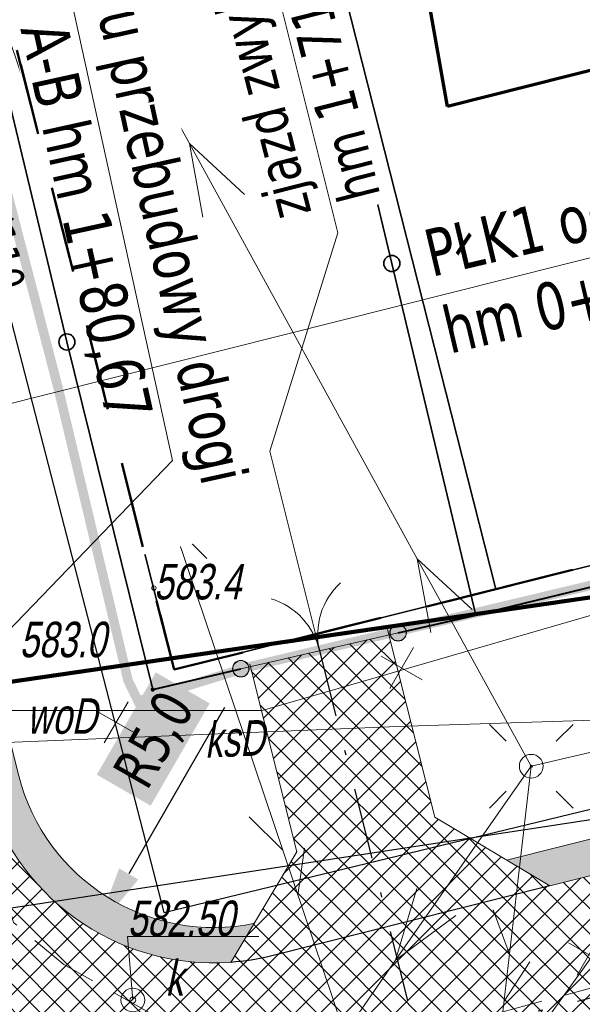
# Model space of a CAD drawing. Header units: metres. Extents: x 7403618 to 7449367, y 5479833 to 5516047.
# Tile 14 of 72: x 7448977 to 7448989, y 5479891 to 5479912. Entities that reach past the tile are written whole.
import ezdxf

# ---------------------------------------------------------------- set-up
doc = ezdxf.new("R2010")
doc.units = ezdxf.units.M
doc.header["$MEASUREMENT"] = 0
for name, pattern in [('0.5_0.5', [1, 0.5, -0.5]), ('1_OTOO', [0]), ('3_SUEP_A', [0]), ('3_SUKP', [0]), ('3_SUWP', [0]), ('414-500', [1, 0.5, -0.5]), ('DASHDOT', [1, 0.5, -0.25, 0, -0.25]), ('DGN Style 3', [31.922568, 22.801834, -9.120734]), ('GUK', [2, 1.5, -0.5]), ('KTJZ01-500', [2, 1.5, -0.5])]:
    doc.linetypes.add(name, pattern=pattern)
doc.layers.get('0').update_dxf_attribs({"linetype": 'CONTINUOUS', "lineweight": 9})
doc.layers.get('Defpoints').update_dxf_attribs({"linetype": 'CONTINUOUS'})
for name, color, linetype, lineweight in [('0_kraw_najazd', 212, 'CONTINUOUS', 30), ('_MPZP_linie rozgraniczajace', 7, 'CONTINUOUS', 0), ('_MPZP_NLZ', 212, 'LINIAZAB', 15), ('_ZAKRES', 7, 'CONTINUOUS', 15), ('demontaż', 1, 'CONTINUOUS', 9), ('E_Dzialki', 114, 'CONTINUOUS', 35), ('E_Kontury', 3, 'GUK', 18), ('kilometraż', 251, 'CONTINUOUS', 9), ('KTJZ01', 7, 'CONTINUOUS', 15), ('KTOK02', 7, 'CONTINUOUS', 15), ('KTOK05_01', 7, 'CONTINUOUS', 15), ('mdcp', 253, 'CONTINUOUS', 5), ('OSIE', 30, 'DASHDOT', 30), ('OTO_L_0', 7, '1_OTOO', 35), ('OTR_T_1', 7, 'CONTINUOUS', 18), ('RTPW01', 7, 'CONTINUOUS', 15), ('SUE_T_3', 7, 'CONTINUOUS', 18), ('SUEP_L_0', 1, '3_SUEP_A', 18), ('SUKP_E_T_0', 34, 'CONTINUOUS', 0), ('SUKP_L_0', 34, '3_SUKP', 18), ('SUKR_T_0', 34, 'CONTINUOUS', 18), ('SUP_E_T_1', 7, 'CONTINUOUS', 0), ('SUP_T_2', 7, 'CONTINUOUS', 18), ('SUP_T_4', 7, 'CONTINUOUS', 18), ('sutp', 7, 'CONTINUOUS', 0), ('SUWP_E_T_0', 5, 'CONTINUOUS', 0), ('SUWP_L_0', 5, '3_SUWP', 18), ('wodociag_proj', 150, 'CONTINUOUS', 25), ('Wymiary', 5, 'CONTINUOUS', 13)]:
    doc.layers.add(name, color=color, linetype=linetype, lineweight=lineweight)
doc.layers.add('Zakres', color=7, linetype='414-500', true_color=0x3a9db6)
doc.styles.get("Standard").update_dxf_attribs({"font": 'verdana.ttf', "width": 0.75})
doc.styles.add('Style-WORKING_1250 I 0.20944', font='WORKING_1250.shx', dxfattribs={"oblique": 12})
doc.linetypes.add('LINIAZAB', pattern='A,0,-0.248511,[1,linia rozgraniczajaca.shx,S=0.1,R=305.396677,X=0,Y=-0.000911],-0.350123', length=0.598634)
doc.dimstyles.new('RZUT', dxfattribs={"dimscale": 0.35, "dimtxt": 2.5, "dimasz": 2.5, "dimexe": 1.25, "dimexo": 0.625, "dimgap": 1, "dimtad": 1, "dimzin": 1, "dimtxsty": 'Standard', "dimblk": 'OBLIQUE', "dimcen": 2.5, "dimadec": 0, "dimazin": 0, "dimtfac": 1, "dimtmove": 0, "dimatfit": 3, "dimfxl": 1, "dimtfill": 2, "dimtfillclr": 256, "dimarcsym": 0})
pattern_1 = [(45, (0, 0), (-0.265165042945, 0.265165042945), []), (135, (0, 0), (-0.265165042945, -0.265165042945), [])]

# ---------------------------------------------------------------- blocks, each defined once
blk = doc.blocks.new('1_OTRN_1')
at = {"layer": 'OTR_T_1', "color": 252, "linetype": 'Continuous', "lineweight": 13, "true_color": 0x939598}
blk.add_circle((0, 0), 0.45, dxfattribs=at)
blk = doc.blocks.new('4_SUEO_W_1')
at = {"layer": 'SUE_T_3', "color": 252, "linetype": 'Continuous', "lineweight": 13, "true_color": 0x939598}
for p, q in [((-5.3, 5.3), (-8.84, 8.84)), ((5.3, 5.3), (8.84, 8.84)), ((-5.3, -5.3), (-8.84, -8.84)), ((5.3, -5.3), (8.84, -8.84))]:
    blk.add_line(p, q, dxfattribs=at)
blk.add_circle((0, 0), 0.25, dxfattribs=at)
blk = doc.blocks.new('4_SUPP_1')
at = {"layer": 'SUE_T_3', "color": 7, "linetype": 'Continuous', "lineweight": 13}
blk.add_circle((0, 0), 2.5, dxfattribs=at)
blk = doc.blocks.new('4_SUPS_1')
at = {"layer": 'SUKR_T_0', "linetype": 'Continuous', "lineweight": 13}
blk.add_circle((0, 0), 0.625, dxfattribs=at)
blk = doc.blocks.new('4_SUPP_2')
at = {"layer": 'SUP_T_2', "color": 252, "linetype": 'Continuous', "lineweight": 13, "true_color": 0x939598}
blk.add_circle((0, 0), 2.5, dxfattribs=at)
blk = doc.blocks.new('4_SUPW_1')
at = {"layer": 'SUP_T_4', "color": 252, "linetype": 'Continuous', "lineweight": 13, "true_color": 0x939598}
blk.add_circle((0, 0), 2.5, dxfattribs=at)
blk = doc.blocks.new('RTPW01')
at = {"linetype": 'ByBlock', "lineweight": -2}
h = blk.add_hatch(color=0, dxfattribs=at)
edge = h.paths.add_edge_path()
edge.add_arc((0, 0), 0.045, 0, 360)
blk = doc.blocks.new('mpzp_Borek')
at = {"layer": '_MPZP_linie rozgraniczajace', "color": 212, "linetype": 'Continuous', "lineweight": 30, "flags": 128}
blk.add_lwpolyline([(-6.394, 36.367), (-0.716, 24.663), (-6.174, 16.685), (-20.265, 10.241), (-45.516, -7.138), (-70.879, -22.877), (-106.314, -36.028), (-142.728, -46.16), (-164.888, -49.54), (-163.308, -59.899), (-140.572, -56.431), (-104.678, -45.981), (-65.699, -30.251), (-46.916, -20.179), (-18.398, -0.602), (-4.775, 7.356), (3.566, 8.093)], dxfattribs=at)
at = {"layer": '_MPZP_NLZ', "linetype": 'LINIAZAB', "lineweight": 90, "ltscale": 2, "flags": 128}
blk.add_lwpolyline([(-166.662, -44.973), (-140.407, -41.153), (-104.023, -30.95), (-55.917, -10.016), (-18.284, 15.951)], dxfattribs=at)
blk = doc.blocks.new('MDCP_borek')
at = {"layer": 'KTOK02', "linetype": 'Continuous', "lineweight": 13, "true_color": 0x939598}
h = blk.add_hatch(color=252, dxfattribs=at)
edge = h.paths.add_edge_path()
edge.add_arc((54.033, -84.793), 0.17, 0, 360)
h = blk.add_hatch(color=252, dxfattribs=at)
edge = h.paths.add_edge_path()
edge.add_arc((54.033, -84.793), 0.17, 0, 360)
h = blk.add_hatch(color=252, dxfattribs=at)
edge = h.paths.add_edge_path()
edge.add_arc((50.713, -85.553), 0.17, 0, 360)
h = blk.add_hatch(color=252, dxfattribs=at)
edge = h.paths.add_edge_path()
edge.add_arc((50.713, -85.553), 0.17, 0, 360)
at = {"layer": '_ZAKRES', "color": 252, "linetype": 'DGN Style 3', "lineweight": 70, "true_color": 0x939598, "flags": 128}
blk.add_lwpolyline([(73.433, -136.563), (71.483, -103.943), (131.243, -89.103), (161.713, -71.523), (203.903, -46.523), (221.873, -47.303), (229.483, -43.393), (228.313, -34.413), (223.823, -15.463), (217.183, -7.073), (198.823, -14.293), (190.623, -18.393), (160.933, -34.803), (120.693, -52.183), (88.473, -65.273), (55.073, -73.673), (49.413, -41.443), (42.773, -30.703), (8.393, -44.373), (34.173, -136.563), (52.733, -138.713), (73.433, -136.563)], close=True, dxfattribs=at)
blk.add_lwpolyline([(73.433, -136.563), (71.483, -103.943), (131.243, -89.103), (161.713, -71.523), (203.903, -46.523), (221.873, -47.303), (229.483, -43.393), (228.313, -34.413), (223.823, -15.463), (217.183, -7.073), (198.823, -14.293), (190.623, -18.393), (160.933, -34.803), (120.693, -52.183), (88.473, -65.273), (55.073, -73.673), (49.413, -41.443), (42.773, -30.703), (8.393, -44.373), (34.173, -136.563), (52.733, -138.713), (73.433, -136.563)], close=True, dxfattribs=at)
at = {"layer": 'E_Dzialki', "lineweight": 35}
for p, q in [((46.793, -47.163), (56.093, -83.873)), ((46.793, -47.163), (56.093, -83.873)), ((40.173, -49.533), (49.303, -85.573)), ((40.173, -49.533), (49.303, -85.573)), ((56.093, -83.873), (75.173, -79.093)), ((56.093, -83.873), (75.173, -79.093)), ((49.303, -85.573), (56.093, -83.873)), ((49.303, -85.573), (56.093, -83.873))]:
    blk.add_line(p, q, dxfattribs=at)
at = {"layer": 'E_Kontury', "lineweight": 13}
for p, q in [((46.793, -47.163), (56.093, -83.873)), ((46.793, -47.163), (56.093, -83.873)), ((56.093, -83.873), (75.173, -79.093)), ((56.093, -83.873), (75.173, -79.093))]:
    blk.add_line(p, q, dxfattribs=at)
at = {"layer": 'KTJZ01', "color": 252, "linetype": 'KTJZ01-500', "lineweight": 13, "true_color": 0x939598, "flags": 128}
blk.add_lwpolyline([(39.623, -60.193), (40.363, -66.123), (41.663, -74.253), (43.943, -83.953), (45.913, -90.913), (46.973, -91.803), (50.363, -93.703), (54.423, -93.293), (62.453, -91.123), (68.393, -89.683), (75.073, -87.963), (85.853, -85.123), (92.523, -83.303), (95.383, -82.473), (101.573, -80.493), (108.093, -78.253), (116.373, -75.223), (124.513, -71.633), (131.743, -68.643), (141.593, -64.193), (144.023, -62.903), (147.183, -61.283), (151.263, -59.063), (156.793, -55.923), (162.093, -52.783), (168.243, -48.773), (176.893, -42.833), (185.543, -36.803), (192.933, -31.893), (197.453, -29.223), (201.193, -26.983)], dxfattribs=at)
blk.add_lwpolyline([(39.623, -60.193), (40.363, -66.123), (41.663, -74.253), (43.943, -83.953), (45.913, -90.913), (46.973, -91.803), (50.363, -93.703), (54.423, -93.293), (62.453, -91.123), (68.393, -89.683), (75.073, -87.963), (85.853, -85.123), (92.523, -83.303), (95.383, -82.473), (101.573, -80.493), (108.093, -78.253), (116.373, -75.223), (124.513, -71.633), (131.743, -68.643), (141.593, -64.193), (144.023, -62.903), (147.183, -61.283), (151.263, -59.063), (156.793, -55.923), (162.093, -52.783), (168.243, -48.773), (176.893, -42.833), (185.543, -36.803), (192.933, -31.893), (197.453, -29.223), (201.193, -26.983)], dxfattribs=at)
at = {"layer": 'KTOK02', "color": 252, "linetype": 'Continuous', "lineweight": 13, "true_color": 0x939598}
blk.add_line((50.713, -85.553), (54.033, -84.793), dxfattribs=at)
blk.add_line((50.713, -85.553), (54.033, -84.793), dxfattribs=at)
for centre, radius in [((54.033, -84.793), 0.175), ((54.033, -84.793), 0.175), ((54.033, -84.793), 0.17), ((54.033, -84.793), 0.17), ((50.713, -85.553), 0.175), ((50.713, -85.553), 0.175), ((50.713, -85.553), 0.17), ((50.713, -85.553), 0.17)]:
    blk.add_circle(centre, radius, dxfattribs=at)
blk.add_arc((53.835, -84.838), 1.5, 132.8937, 192.8937, dxfattribs=at)
blk.add_arc((53.835, -84.838), 1.5, 132.8937, 192.8937, dxfattribs=at)
at = {"layer": 'KTOK02', "color": 252, "linetype": 'Continuous', "lineweight": 13, "true_color": 0x939598, "extrusion": (0, 0, -1)}
blk.add_arc((-50.911, -85.508), 1.5, 107.1063, 167.1063, dxfattribs=at)
blk.add_arc((-50.911, -85.508), 1.5, 107.1063, 167.1063, dxfattribs=at)
at = {"layer": 'KTOK05_01', "color": 252, "linetype": 'Continuous', "lineweight": 40, "true_color": 0x939598}
for p, q in [((61.933, -82.893), (55.673, -84.423)), ((61.933, -82.893), (55.673, -84.423)), ((54.033, -84.793), (55.673, -84.423)), ((54.033, -84.793), (55.673, -84.423)), ((48.853, -85.993), (50.713, -85.553)), ((48.853, -85.993), (50.713, -85.553))]:
    blk.add_line(p, q, dxfattribs=at)
at = {"layer": 'OTO_L_0', "color": 252, "true_color": 0x939598}
for p, q in [((52.128, -69.561), (53.9, -76.992)), ((52.128, -69.561), (53.9, -76.992)), ((47.041, -78.651), (45.286, -71.348)), ((47.041, -78.651), (45.286, -71.348)), ((53.9, -76.992), (55.673, -84.423)), ((53.9, -76.992), (55.673, -84.423)), ((48.853, -85.993), (47.041, -78.651)), ((48.853, -85.993), (47.041, -78.651))]:
    blk.add_line(p, q, dxfattribs=at)
for centre in [(53.9, -76.992), (53.9, -76.992), (47.041, -78.651), (47.041, -78.651)]:
    blk.add_circle(centre, 0.17, dxfattribs=at)
at = {"layer": 'SUEP_L_0', "linetype": 'Continuous', "lineweight": 13}
for p, q in [((44.087, -64.357), (48.896, -73.125)), ((44.087, -64.357), (48.896, -73.125)), ((48.832, -71.449), (48.896, -73.125)), ((48.832, -71.449), (48.896, -73.125)), ((48.896, -73.125), (47.736, -72.05)), ((48.896, -73.125), (47.736, -72.05)), ((48.896, -73.125), (49.629, -74.461)), ((48.896, -73.125), (49.629, -74.461)), ((49.629, -74.461), (54.438, -83.229)), ((50.789, -75.536), (49.629, -74.461)), ((49.629, -74.461), (49.912, -76.017)), ((49.629, -74.461), (54.438, -83.229)), ((50.789, -75.536), (49.629, -74.461)), ((49.629, -74.461), (49.912, -76.017)), ((54.438, -83.229), (56.843, -87.613)), ((55.598, -84.304), (54.438, -83.229)), ((54.438, -83.229), (54.721, -84.785)), ((54.438, -83.229), (56.843, -87.613)), ((55.598, -84.304), (54.438, -83.229)), ((54.438, -83.229), (54.721, -84.785)), ((61.713, -86.48), (56.843, -87.613)), ((61.713, -86.48), (56.843, -87.613)), ((56.843, -87.613), (53.98, -91.713)), ((56.843, -87.613), (53.98, -91.713)), ((53.98, -91.713), (54.429, -90.197)), ((53.98, -91.713), (54.429, -90.197)), ((55.249, -90.769), (53.98, -91.713)), ((55.249, -90.769), (53.98, -91.713)), ((53.98, -91.713), (48.365, -99.754)), ((53.98, -91.713), (48.365, -99.754))]:
    blk.add_line(p, q, dxfattribs=at)
at = {"layer": 'SUKP_L_0', "linetype": 'Continuous', "lineweight": 13}
for p, q in [((54.023, -86.773), (68.453, -86.303)), ((54.023, -86.773), (68.453, -86.303)), ((44.283, -87.173), (54.023, -86.773)), ((44.283, -87.173), (54.023, -86.773))]:
    blk.add_line(p, q, dxfattribs=at)
at = {"layer": 'SUKR_T_0', "linetype": 'Continuous', "lineweight": 13}
for p, q in [((48.433, -92.553), (48.323, -91.213)), ((48.323, -91.213), (51.091, -91.213)), ((48.433, -92.553), (48.323, -91.213)), ((48.323, -91.213), (51.091, -91.213))]:
    blk.add_line(p, q, dxfattribs=at)
at = {"layer": 'sutp', "color": 30, "linetype": 'Continuous', "lineweight": 13}
for p, q in [((47.752, -77.978), (47.043, -77.273)), ((47.752, -77.978), (47.043, -77.273)), ((48.072, -78.925), (48.21, -77.935)), ((48.072, -78.925), (48.21, -77.935)), ((48.964, -81.571), (48.826, -82.562)), ((48.964, -81.571), (48.826, -82.562)), ((49.283, -82.519), (49.993, -83.223)), ((49.283, -82.519), (49.993, -83.223)), ((55.353, -100.523), (56.843, -87.613)), ((55.353, -100.523), (56.843, -87.613)), ((51.599, -89.389), (50.89, -88.684)), ((51.599, -89.389), (50.89, -88.684)), ((51.919, -90.336), (52.057, -89.346)), ((51.919, -90.336), (52.057, -89.346)), ((56.384, -91.587), (56.042, -90.647)), ((56.384, -91.587), (56.042, -90.647)), ((56.269, -92.58), (56.816, -91.743)), ((56.269, -92.58), (56.816, -91.743))]:
    blk.add_line(p, q, dxfattribs=at)
at = {"layer": 'sutp', "color": 30, "linetype": 'Continuous', "lineweight": 13, "flags": 128}
blk.add_lwpolyline([(132.385, -73.888), (97.683, -88.223), (55.353, -100.523), (41.683, -59.973)], dxfattribs=at)
blk.add_lwpolyline([(132.385, -73.888), (97.683, -88.223), (55.353, -100.523), (41.683, -59.973)], dxfattribs=at)
at = {"layer": 'SUWP_L_0', "linetype": 'Continuous', "lineweight": 13}
for p, q in [((51.163, -86.433), (64.543, -82.563)), ((51.163, -86.433), (64.543, -82.563)), ((62.613, -85.363), (54.203, -97.103)), ((62.613, -85.363), (54.203, -97.103)), ((43.203, -86.433), (51.163, -86.433)), ((43.203, -86.433), (51.163, -86.433))]:
    blk.add_line(p, q, dxfattribs=at)
blk.add_blockref('mpzp_Borek', (205.397, -41.892))
blk.add_blockref('mpzp_Borek', (205.397, -41.892))
at = {"layer": 'OTR_T_1', "color": 252, "linetype": 'Continuous', "lineweight": 13, "true_color": 0x939598, "xscale": 0.1, "yscale": 0.1, "zscale": 0.1}
blk.add_blockref('1_OTRN_1', (48.878, -83.85), dxfattribs=at)
blk.add_blockref('1_OTRN_1', (48.878, -83.85), dxfattribs=at)
at = {"layer": 'RTPW01', "color": 252, "linetype": 'Continuous', "lineweight": 13, "true_color": 0x939598}
blk.add_blockref('RTPW01', (48.853, -85.993), dxfattribs=at)
blk.add_blockref('RTPW01', (48.853, -85.993), dxfattribs=at)
at = {"layer": 'SUE_T_3', "color": 252, "linetype": 'Continuous', "lineweight": 13, "true_color": 0x939598, "xscale": 0.1, "yscale": 0.1, "zscale": 0.1}
for name in ['4_SUEO_W_1', '4_SUEO_W_1', '4_SUPP_1', '4_SUPP_1']:
    blk.add_blockref(name, (56.843, -87.613), dxfattribs=at)
at = {"layer": 'SUKR_T_0', "linetype": 'Continuous', "lineweight": 13, "xscale": 0.1, "yscale": 0.1, "zscale": 0.1}
blk.add_blockref('4_SUPS_1', (48.433, -92.553), dxfattribs=at)
blk.add_blockref('4_SUPS_1', (48.433, -92.553), dxfattribs=at)
at = {"layer": 'SUP_T_2', "color": 252, "linetype": 'Continuous', "lineweight": 13, "true_color": 0x939598, "xscale": 0.1, "yscale": 0.1, "zscale": 0.1}
blk.add_blockref('4_SUPP_2', (56.843, -87.613), dxfattribs=at)
blk.add_blockref('4_SUPP_2', (56.843, -87.613), dxfattribs=at)
at = {"layer": 'SUP_T_4', "color": 252, "linetype": 'Continuous', "lineweight": 13, "true_color": 0x939598, "xscale": 0.1, "yscale": 0.1, "zscale": 0.1}
blk.add_blockref('4_SUPW_1', (48.433, -92.553), dxfattribs=at)
blk.add_blockref('4_SUPW_1', (48.433, -92.553), dxfattribs=at)
at = {"layer": 'OTR_T_1', "color": 252, "lineweight": 13, "true_color": 0x939598, "insert": (48.878, -84.1), "char_height": 0.75, "attachment_point": 7, "line_spacing_factor": 0.6}
blk.add_mtext('\\FWORKING_1250;\\Q12;\\H1x;\\W0.733333;583.4', dxfattribs=at)
blk.add_mtext('\\FWORKING_1250;\\Q12;\\H1x;\\W0.733333;583.4', dxfattribs=at)
at = {"layer": 'RTPW01', "color": 252, "linetype": 'Continuous', "lineweight": 13, "true_color": 0x939598, "style": 'Style-WORKING_1250 I 0.20944', "oblique": 12, "width": 0.725}
blk.add_text('583.0', height=0.75, dxfattribs=at).set_placement((46.04, -85.311))
blk.add_text('583.0', height=0.75, dxfattribs=at).set_placement((46.04, -85.311))
at = {"layer": 'SUKP_E_T_0', "lineweight": 13, "insert": (50.578, -87.038), "char_height": 0.75, "attachment_point": 5, "rotation": 2.39, "line_spacing_factor": 0.6}
blk.add_mtext('\\FWORKING_1250;\\Q12;\\H1x;\\W0.733333;ksD', dxfattribs=at)
blk.add_mtext('\\FWORKING_1250;\\Q12;\\H1x;\\W0.733333;ksD', dxfattribs=at)
at = {"layer": 'SUKR_T_0', "lineweight": 13, "insert": (48.323, -91.213), "char_height": 0.75, "attachment_point": 7, "line_spacing_factor": 0.6}
blk.add_mtext('\\FWORKING_1250;\\Q12;\\H1x;\\W0.733333;582.50', dxfattribs=at)
blk.add_mtext('\\FWORKING_1250;\\Q12;\\H1x;\\W0.733333;582.50', dxfattribs=at)
at = {"layer": 'SUP_E_T_1', "color": 252, "lineweight": 13, "true_color": 0x939598, "insert": (49.123, -92.463), "char_height": 0.75, "attachment_point": 7, "line_spacing_factor": 0.6}
blk.add_mtext('\\FWORKING_1250;\\Q12;\\H1x;\\W0.733333;k', dxfattribs=at)
blk.add_mtext('\\FWORKING_1250;\\Q12;\\H1x;\\W0.733333;k', dxfattribs=at)
at = {"layer": 'SUWP_E_T_0', "lineweight": 13, "insert": (46.933, -86.558), "char_height": 0.75, "attachment_point": 5, "line_spacing_factor": 0.6}
blk.add_mtext('\\FWORKING_1250;\\Q12;\\H1x;\\W0.733333;woD', dxfattribs=at)
blk.add_mtext('\\FWORKING_1250;\\Q12;\\H1x;\\W0.733333;woD', dxfattribs=at)
blk = doc.blocks.new('Dzialki_Borek')
at = {"layer": 'E_Dzialki', "lineweight": 35}
for p, q in [((-3.479, -0.829), (5.821, -37.539)), ((-10.099, -3.199), (-0.969, -39.239)), ((5.821, -37.539), (24.901, -32.759)), ((-0.969, -39.239), (5.821, -37.539))]:
    blk.add_line(p, q, dxfattribs=at)
blk = doc.blocks.new('demontaż')
at = {"layer": 'demontaż'}
for points in [[(-0.25, -0.433), (0.25, 0.433)], [(-0.433, 0.25), (0.433, -0.25)]]:
    blk.add_lwpolyline(points, dxfattribs=at)
blk = doc.blocks.new('*D190')
at = {"layer": 'Defpoints', "color": 0, "transparency": 16777216}
for p in [(7448981.561, 5479897.053), (7448979.065, 5479892.72)]:
    blk.add_point(p, dxfattribs=at)
at = {"layer": 'Wymiary', "color": 0, "lineweight": -2, "transparency": 16777216}
blk.add_line((7448981.788, 5479897.448), (7448979.764, 5479893.933), dxfattribs=at)
at = {"layer": 'Wymiary', "color": 0, "transparency": 16777216}
blk.add_solid([(7448979.561, 5479894.05), (7448979.966, 5479893.817), (7448979.065, 5479892.72)], dxfattribs=at)
at = {"layer": 'Wymiary', "color": 0, "transparency": 16777216, "insert": (7448980.341, 5479896.749), "char_height": 0.875, "attachment_point": 5, "rotation": 60.0499, "bg_fill": 1, "box_fill_scale": 1.25, "bg_fill_color": 256, "bg_fill_true_color": 16448250, "bg_fill_transparency": 0}
blk.add_mtext('R5,0', dxfattribs=at)
blk = doc.blocks.new('*D191')
at = {"layer": 'Defpoints', "color": 0, "transparency": 16777216}
for p in [(7448963.941, 5480132.365), (7449040.99, 5479905.069)]:
    blk.add_point(p, dxfattribs=at)
at = {"layer": 'Wymiary', "color": 0, "lineweight": -2, "transparency": 16777216}
blk.add_line((7449036.356, 5479918.741), (7449040.541, 5479906.395), dxfattribs=at)
at = {"layer": 'Wymiary', "color": 0, "transparency": 16777216}
blk.add_solid([(7449040.762, 5479906.47), (7449040.32, 5479906.32), (7449040.99, 5479905.069)], dxfattribs=at)
at = {"layer": 'Wymiary', "color": 0, "transparency": 16777216, "insert": (7449037.824, 5479917.231), "char_height": 0.875, "attachment_point": 5, "rotation": 288.7257, "bg_fill": 1, "box_fill_scale": 1.25, "bg_fill_color": 256, "bg_fill_true_color": 16448250, "bg_fill_transparency": 0}
blk.add_mtext('R240,0', dxfattribs=at)
blk = doc.blocks.new('pas_drogowy')
at = {"layer": 'E_Dzialki', "color": 242, "linetype": '0.5_0.5', "lineweight": 50, "ltscale": 3, "true_color": 0xcd2027}
blk.add_lwpolyline([(35, -29.56), (15.92, -34.34), (9.13, -36.04), (0, 0), (9.13, -36.04), (15.92, -34.34), (35, -29.56), (54.34, -24.77), (75.48, -17.84), (95.36, -7.58), (75.48, -17.84), (54.34, -24.77)], close=True, dxfattribs=at)

msp = doc.modelspace()

# ---------------------------------------------------------------- hatches: boundary and pattern name
at = {"true_color": 0xf26722, "transparency": 33554597}
h = msp.add_hatch(dxfattribs=at)
h.set_pattern_fill('ANSI37', color=30, scale=3)
h.set_pattern_definition(pattern_1)
edge = h.paths.add_edge_path()
edge.add_arc((7448963.941, 5480132.365), 242.5, 304.1262, 304.55325)
edge.add_line((7449101.48, 5479932.642), (7449105.952, 5479935.722))
edge.add_line((7449105.952, 5479935.722), (7449113.157, 5479940.684))
edge.add_line((7449113.157, 5479940.684), (7449113.287, 5479940.774))
edge.add_arc((7449185.602, 5479835.765), 127.5, 114.49688, 124.55326, ccw=False)
edge.add_arc((7449136.464, 5479943.596), 9, 11.9868, 114.4758, ccw=False)
edge.add_arc((7449048.761, 5479928.374), 98.008, 10.04312, 21.91674)
edge.add_line((7449139.686, 5479964.956), (7449139.262, 5479965.675))
edge.add_arc((7449132.331, 5479964.693), 7, -34.025, 8.0653, ccw=False)
edge.add_arc((7449132.331, 5479964.693), 7, 292.5957, 325.975, ccw=False)
edge.add_line((7449135.021, 5479958.23), (7449134.692, 5479958.094))
edge.add_arc((7449185.602, 5479835.765), 132.5, 112.59568, 124.55325)
edge.add_line((7449110.452, 5479944.892), (7449098.644, 5479936.76))
edge.add_arc((7448963.941, 5480132.365), 237.5, 302.90329, 304.55325, ccw=False)
edge.add_line((7449092.956, 5479932.963), (7449087.576, 5479929.566))
edge.add_line((7449087.576, 5479929.566), (7449087.407, 5479929.447))
edge.add_arc((7449019.272, 5480045.858), 134.884, 299.91552, 300.3403, ccw=False)
edge.add_line((7449086.542, 5479928.945), (7449085.73, 5479928.469))
edge.add_line((7449085.73, 5479928.469), (7449084.871, 5479927.958))
edge.add_arc((7448963.941, 5480132.365), 237.5, 298.31332, 300.60911, ccw=False)
edge.add_arc((7448968.113, 5480124.355), 228.469, 296.67637, 298.34505, ccw=False)
edge.add_arc((7448963.941, 5480132.365), 237.5, 294.47818, 296.7081, ccw=False)
edge.add_line((7449062.348, 5479916.212), (7449062.343, 5479916.214))
edge.add_arc((7448969.572, 5480119.183), 223.166, 292.65404, 294.56386, ccw=False)
edge.add_line((7449055.527, 5479913.235), (7449054.431, 5479912.78))
edge.add_arc((7449067.39, 5479878.717), 36.445, 110.8285, 113.5457)
edge.add_line((7449052.831, 5479912.127), (7449052.831, 5479912.127))
edge.add_line((7449052.831, 5479912.127), (7449051.896, 5479911.752))
edge.add_line((7449051.896, 5479911.752), (7449050.962, 5479911.382))
edge.add_arc((7448963.941, 5480132.365), 237.5, 284.71568, 291.49418, ccw=False)
edge.add_arc((7448717.71, 5481097.569), 1233.611, 284.06402, 284.389191, ccw=False)
edge.add_line((7449017.485, 5479900.935), (7448999.675, 5479896.454))
edge.add_line((7448999.675, 5479896.454), (7448992.953, 5479894.763))
edge.add_line((7448992.953, 5479894.763), (7448988.651, 5479893.681))
edge.add_line((7448988.651, 5479893.681), (7448982.781, 5479892.204))
edge.add_arc((7448981.561, 5479897.053), 5, 274.0102, 284.1224, ccw=False)
edge.add_arc((7448981.561, 5479897.053), 5, 195.6051, 274.0102, ccw=False)
edge.add_line((7448976.745, 5479895.708), (7448973.835, 5479894.971))
edge.add_line((7448973.835, 5479894.971), (7448974.779, 5479891.245))
edge.add_line((7448974.779, 5479891.245), (7448976.619, 5479883.974))
edge.add_line((7448976.619, 5479883.974), (7448977.517, 5479880.427))
edge.add_line((7448977.517, 5479880.427), (7448980.887, 5479880.346))
edge.add_arc((7448988.887, 5479880.335), 8, 104.1224, 179.9199, ccw=False)
edge.add_line((7448986.935, 5479888.093), (7448989.32, 5479888.693))
edge.add_line((7448989.32, 5479888.693), (7448996.108, 5479890.401))
edge.add_line((7448996.108, 5479890.401), (7449012.291, 5479894.473))
edge.add_line((7449012.291, 5479894.473), (7449023.109, 5479897.194))
edge.add_arc((7448963.941, 5480132.365), 242.5, 284.12241, 287.03863)
edge.add_arc((7448963.941, 5480132.365), 242.5, 287.03863, 288.43596)
edge.add_arc((7448963.941, 5480132.365), 242.5, 288.43596, 291.6028)
edge.add_arc((7448963.941, 5480132.365), 242.5, 291.6028, 294.20071)
edge.add_arc((7448963.941, 5480132.365), 242.5, 294.20071, 295.64257)
edge.add_arc((7448963.941, 5480132.365), 242.5, 295.64257, 296.29272)
edge.add_arc((7448963.941, 5480132.365), 242.5, 296.29272, 298.10164)
edge.add_arc((7448963.941, 5480132.365), 242.5, 298.10164, 299.9233)
edge.add_arc((7448963.941, 5480132.365), 242.5, 299.9233, 301.43725)
edge.add_arc((7448963.941, 5480132.365), 242.5, 301.43725, 304.1262)
at = {"true_color": 0x991b1e, "transparency": 33554597}
h = msp.add_hatch(dxfattribs=at)
h.set_pattern_fill('GRAVEL', color=244)
h.set_pattern_definition([(228.012787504, (0.72, 1), (-8.00000000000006, -9), [0.134536, -13.31908804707]), (184.969740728, (0.63, 0.9), (11.99999999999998, 1.00000000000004), [0.230868, -22.85592476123]), (132.510447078, (0.4, 0.88), (10.00000000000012, -10.99999999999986), [0.162788, -16.1160325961]), (267.273689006, (0.01, 0.63), (1.00000000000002, 20.00000000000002), [0.210238, -20.81355804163]), (292.833654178, (0, 0.42), (-5, 12.00000000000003), [0.206155, -20.40937312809]), (357.273689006, (0.08, 0.23), (-20.00000000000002, 1.00000000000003), [0.210238, -20.81355804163]), (37.6942404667, (0.29, 0.22), (-13, -9.99999999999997), [0.278029, -27.52484854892]), (72.2553283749, (0.51, 0.39), (7.00000000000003, 22), [0.262488, -25.98632149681]), (121.429565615, (0.59, 0.64), (-8.00000000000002, 13), [0.21095, -20.88407310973]), (175.236358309, (0.48, 0.82), (11, -1.00000000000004), [0.240832, -11.80076257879]), (222.397437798, (0.24, 0.84), (-11.99999999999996, -10.99999999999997), [0.311448, -30.8333750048]), (138.814074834, (1, 0.62), (-7, 6), [0.106301, -10.52384481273]), (171.46923439, (0.92, 0.69), (13, -2), [0.202237, -20.02151141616]), (225, (0.72, 0.72), (-1e-16, -1), [0.141421, -1.27279256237]), (203.198590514, (0.65, 0.84), (5, 2), [0.076158, -7.53961510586]), (291.801409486, (0.58, 0.81), (-0.9999999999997, 3), [0.107703, -5.27746180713]), (30.963756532, (0.62, 0.71), (3, 2), [0.174929, -5.65602289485]), (161.565051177, (0.77, 0.8), (2, -1), [0.126491, -3.03578666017]), (16.389540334, (0, 0.81), (9.99999999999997, 3.00000000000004), [0.1772, -17.54284514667]), (70.3461759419, (0.17, 0.86), (-4.0000000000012, -11.0000000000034), [0.148661, -14.71740774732]), (293.198590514, (0.77, 1), (-2, 5), [0.152315, -7.46345810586]), (343.610459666, (0.83, 0.86), (-9.99999999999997, 3.00000000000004), [0.1772, -17.54284514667]), (339.44395478, (0, 0.19), (-5, 2), [0.17088, -8.37312374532]), (294.775140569, (0.16, 0.13), (-5, 11), [0.143178, -14.17464306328]), (66.8014094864, (0.78, 0), (2, 5), [0.152315, -7.46345810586]), (17.3540246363, (0.84, 0.14), (-12.99999999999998, -3.99999999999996), [0.167631, -16.59542361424]), (69.4439547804, (0.29, 0), (-2, -5), [0.08544, -8.45856374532]), (101.309932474, (0.72, 0), (-1, 4), [0.05099, -5.04802951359]), (165.963756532, (0.71, 0.05), (3, -1), [0.206155, -3.91695062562]), (186.009005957, (0.51, 0.1), (10.00000000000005, 0.99999999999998), [0.19105, -18.91392317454]), (303.690067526, (0.62, 0.62), (-1, 2), [0.144222, -3.46132927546]), (353.157226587, (0.7, 0.5), (17.00000000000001, -2.00000000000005), [0.251794, -24.92756262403]), (60.9453959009, (0.95, 0.47), (-4, -7), [0.102956, -10.19267414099]), (90, (1, 0.56), (-1, 1), [0.06, -0.94]), (120.256437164, (0.49, 0.13), (4, -7), [0.138924, -13.75351998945]), (48.0127875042, (0.42, 0.25), (8, 9), [0.269072, -13.18455204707]), (0, (0.6, 0.45), (1, 1), [0.26, -0.74]), (325.304846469, (0.86, 0.45), (10.00000000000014, -6.99999999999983), [0.158114, -15.65327430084]), (254.054604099, (0.99, 0.36), (-1, -4), [0.145602, -7.13450788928]), (207.645975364, (0.95, 0.22), (-18.99999999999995, -10.00000000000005), [0.237065, -23.46947418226]), (175.42607874, (0.74, 0.11), (-12.99999999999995, 1), [0.250799, -24.82907340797])])
edge = h.paths.add_edge_path()
edge.add_line((7449134.692, 5479958.094), (7449134.439, 5479958.801))
edge.add_arc((7449185.602, 5479835.765), 133.25, 112.57928, 124.55325)
edge.add_line((7449110.026, 5479945.509), (7449098.219, 5479937.378))
edge.add_arc((7448963.941, 5480132.365), 236.75, 302.65636, 304.55325, ccw=False)
edge.add_line((7449091.691, 5479933.04), (7449092.956, 5479932.963))
edge.add_arc((7448963.941, 5480132.365), 237.5, 302.90329, 304.55325)
edge.add_line((7449098.644, 5479936.76), (7449110.452, 5479944.892))
edge.add_arc((7449185.602, 5479835.765), 132.5, 112.59568, 124.55325, ccw=False)
edge = h.paths.add_edge_path()
edge.add_arc((7448963.941, 5480132.365), 236.75, 301.32275, 301.48088, ccw=False)
edge.add_line((7449087.017, 5479930.121), (7449087.407, 5479929.447))
edge.add_line((7449087.407, 5479929.447), (7449087.521, 5479929.528))
edge.add_line((7449087.521, 5479929.528), (7449087.575, 5479930.461))
edge = h.paths.add_edge_path()
edge.add_line((7449086.542, 5479928.945), (7449086.162, 5479929.603))
edge.add_arc((7448963.941, 5480132.365), 236.75, 298.12045, 301.08069, ccw=False)
edge.add_line((7449075.527, 5479923.562), (7449076.585, 5479923.278))
edge.add_arc((7448963.941, 5480132.365), 237.5, 298.31332, 300.60911)
edge.add_line((7449084.871, 5479927.958), (7449085.73, 5479928.469))
edge.add_line((7449085.73, 5479928.469), (7449086.542, 5479928.945))
edge = h.paths.add_edge_path()
edge.add_arc((7448963.941, 5480132.365), 236.75, 294.29673, 296.86884, ccw=False)
edge.add_line((7449061.355, 5479916.585), (7449062.348, 5479916.212))
edge.add_arc((7448963.941, 5480132.365), 237.5, 294.47818, 296.7081)
edge.add_line((7449070.684, 5479920.205), (7449070.94, 5479921.174))
edge = h.paths.add_edge_path()
edge.add_line((7449055.906, 5479914.204), (7449054.154, 5479913.477))
edge.add_arc((7449067.39, 5479878.717), 37.195, 110.8458, 111.9899)
edge.add_line((7449053.463, 5479913.206), (7449053.753, 5479912.514))
edge.add_arc((7449067.39, 5479878.717), 36.445, 110.8285, 111.9736, ccw=False)
edge.add_line((7449054.431, 5479912.78), (7449055.527, 5479913.235))
edge.add_line((7449055.527, 5479913.235), (7449055.906, 5479914.204))
edge = h.paths.add_edge_path()
edge.add_line((7449050.962, 5479911.382), (7449051.896, 5479911.752))
edge.add_line((7449051.896, 5479911.752), (7449052.83, 5479912.127))
edge.add_line((7449052.83, 5479912.127), (7449052.541, 5479912.819))
edge.add_arc((7448963.941, 5480132.365), 236.75, 284.52356, 291.97698, ccw=False)
edge.add_line((7449023.313, 5479903.181), (7449024.271, 5479902.656))
edge.add_arc((7448963.941, 5480132.365), 237.5, 284.71568, 291.49418)
h.paths.add_polyline_path([(7448993.473, 5479895.667), (7448987.741, 5479894.225), (7448988.651, 5479893.681), (7448992.953, 5479894.763)])
edge = h.paths.add_edge_path()
edge.add_arc((7448981.561, 5479897.053), 5, 194.2048, 274.0102)
edge.add_line((7448981.911, 5479892.065), (7448982.424, 5479892.887))
edge.add_arc((7448981.567, 5479897.057), 4.257, 194.2418, 281.6142, ccw=False)
edge.add_line((7448977.441, 5479896.01), (7448975.559, 5479903.445))
edge.add_arc((7449070.32, 5479927.432), 97.75, 183.94647, 194.20482, ccw=False)
edge.add_line((7448972.802, 5479920.704), (7448972.027, 5479931.937))
edge.add_line((7448972.027, 5479931.937), (7448971.465, 5479934.273))
edge.add_line((7448971.465, 5479934.273), (7448971.117, 5479934.226))
edge.add_line((7448971.117, 5479934.226), (7448972.054, 5479920.653))
edge.add_arc((7449070.32, 5479927.432), 98.5, 183.94647, 194.20482)
edge.add_line((7448974.832, 5479903.261), (7448976.714, 5479895.826))
h.paths.add_polyline_path([(7448998.765, 5479896.999), (7448999.675, 5479896.454), (7449017.485, 5479900.935), (7449017.976, 5479901.832)])
at = {"true_color": 0xcd2027, "transparency": 33554597}
h = msp.add_hatch(dxfattribs=at)
h.set_pattern_fill('ANSI37', color=242, scale=3)
h.set_pattern_definition(pattern_1)
edge = h.paths.add_edge_path()
edge.add_arc((7448967.64, 5479932.319), 0.5, -129.0981, 0.4869, ccw=False)
edge.add_line((7448967.324, 5479931.931), (7448962.107, 5479936.17))
edge.add_line((7448962.107, 5479936.17), (7448960.082, 5479933.95))
edge.add_line((7448960.082, 5479933.95), (7448966.922, 5479928.392))
edge.add_arc((7448963.768, 5479924.512), 5, 5.4964, 50.9019, ccw=False)
edge.add_line((7448968.745, 5479924.991), (7448968.14, 5479932.323))
h.paths.add_polyline_path([(7449085.864, 5479937.863), (7449083.319, 5479936.179), (7449087.626, 5479931.349), (7449087.579, 5479930.526), (7449087.521, 5479929.528), (7449087.576, 5479929.566), (7449092.956, 5479932.963), (7449090.047, 5479933.141)])
h.paths.add_polyline_path([(7448997.249, 5479897.905), (7448996.308, 5479901.65), (7448993.392, 5479900.94), (7448994.34, 5479897.173), (7448992.953, 5479894.763), (7448999.675, 5479896.454)])
edge = h.paths.add_edge_path()
edge.add_line((7449020.615, 5479907.54), (7449017.696, 5479906.833))
edge.add_line((7449017.696, 5479906.833), (7449018.757, 5479903.257))
edge.add_line((7449018.757, 5479903.257), (7449017.485, 5479900.935))
edge.add_arc((7448717.71, 5481097.568), 1233.611, 284.06402, 284.389191)
edge.add_line((7449024.271, 5479902.656), (7449021.636, 5479904.099))
edge.add_line((7449021.636, 5479904.099), (7449020.615, 5479907.54))
edge = h.paths.add_edge_path()
edge.add_line((7449057.78, 5479921.556), (7449054.666, 5479919.945))
edge.add_line((7449054.666, 5479919.945), (7449056.518, 5479915.77))
edge.add_line((7449056.518, 5479915.77), (7449055.527, 5479913.235))
edge.add_arc((7448963.898, 5480132.463), 237.606, 292.68312, 294.48054)
edge.add_line((7449062.359, 5479916.217), (7449059.712, 5479917.202))
edge.add_line((7449059.712, 5479917.202), (7449057.78, 5479921.556))
edge = h.paths.add_edge_path()
edge.add_line((7449071.35, 5479928.396), (7449068.725, 5479926.951))
edge.add_line((7449068.725, 5479926.951), (7449071.29, 5479922.501))
edge.add_line((7449071.29, 5479922.501), (7449070.684, 5479920.205))
edge.add_arc((7448951.545, 5480156.166), 264.333, 296.78958, 298.23184)
edge.add_line((7449076.585, 5479923.278), (7449073.888, 5479924.001))
edge.add_line((7449073.888, 5479924.001), (7449071.35, 5479928.396))
edge = h.paths.add_edge_path()
edge.add_line((7448982.781, 5479892.204), (7448988.651, 5479893.681))
edge.add_line((7448988.651, 5479893.681), (7448986.223, 5479895.132))
edge.add_line((7448986.223, 5479895.132), (7448985.252, 5479898.985))
edge.add_line((7448985.252, 5479898.985), (7448982.328, 5479898.315))
edge.add_line((7448982.328, 5479898.315), (7448983.314, 5479894.4))
edge.add_line((7448983.314, 5479894.4), (7448981.911, 5479892.065))
edge.add_arc((7448981.561, 5479897.053), 5, 274.0102, 284.1224)
h = msp.add_hatch(dxfattribs=at)
h.set_pattern_fill('ANSI37', color=242, scale=3, angle=1.0907)
h.set_pattern_definition([(46.0906926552, (0, 0), (-0.270164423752, 0.260069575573), []), (136.0906926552, (0, 0), (-0.260069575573, -0.270164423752), [])])
edge = h.paths.add_edge_path()
edge.add_arc((7448976.119, 5479874.526), 3, -60.9693, 15.2955, ccw=False)
edge.add_line((7448977.575, 5479871.903), (7448978.47, 5479868.967))
edge.add_line((7448978.47, 5479868.967), (7448980.716, 5479869.641))
edge.add_line((7448980.716, 5479869.641), (7448979.012, 5479875.317))
h.paths.add_polyline_path([(7448996.108, 5479890.401), (7448989.32, 5479888.693), (7448991.747, 5479887.241), (7448991.909, 5479886.574), (7448994.819, 5479887.305), (7448994.657, 5479887.973)])
edge = h.paths.add_edge_path()
edge.add_line((7449014.763, 5479892.692), (7449024.726, 5479895.201))
edge.add_line((7449024.726, 5479895.201), (7449024.923, 5479894.555))
edge.add_line((7449024.923, 5479894.555), (7449028.32, 5479895.414))
edge.add_line((7449028.32, 5479895.414), (7449028.112, 5479896.095))
edge.add_line((7449028.112, 5479896.095), (7449033.905, 5479897.846))
edge.add_line((7449033.905, 5479897.846), (7449033.792, 5479898.193))
edge.add_line((7449033.792, 5479898.193), (7449034.997, 5479900.509))
edge.add_arc((7448963.941, 5480132.365), 242.5, 284.12241, 287.03863, ccw=False)
edge.add_line((7449023.109, 5479897.194), (7449012.291, 5479894.473))
edge.add_line((7449012.291, 5479894.473), (7449014.641, 5479893.136))
edge.add_line((7449014.641, 5479893.136), (7449014.763, 5479892.692))
at = {"layer": 'Wymiary', "true_color": 0xf8991e, "transparency": 33554597}
h = msp.add_hatch(dxfattribs=at)
h.set_pattern_fill('ANSI37', color=30, scale=3)
h.set_pattern_definition(pattern_1)
edge = h.paths.add_edge_path()
edge.add_line((7448972.054, 5479920.653), (7448971.123, 5479934.148))
edge.add_line((7448971.123, 5479934.148), (7448969.627, 5479934.025))
edge.add_line((7448969.627, 5479934.025), (7448968.127, 5479933.823))
edge.add_line((7448968.127, 5479933.823), (7448968.14, 5479932.323))
edge.add_line((7448968.14, 5479932.323), (7448968.745, 5479924.991))
edge.add_arc((7448963.768, 5479924.512), 5, 3.9465, 5.4964, ccw=False)
edge.add_line((7448968.756, 5479924.856), (7448969.061, 5479920.446))
edge.add_arc((7449070.32, 5479927.432), 101.5, 183.94647, 193.11824)
edge.add_arc((7449070.32, 5479927.432), 101.5, 193.11824, 193.72659)
edge.add_line((7448971.719, 5479903.347), (7448972.863, 5479898.817))
edge.add_line((7448972.863, 5479898.817), (7448973.835, 5479894.971))
edge.add_line((7448973.835, 5479894.971), (7448976.744, 5479895.707))
edge.add_line((7448976.744, 5479895.707), (7448974.832, 5479903.261))
edge.add_arc((7449070.32, 5479927.432), 98.5, 183.94647, 194.20482, ccw=False)
edge = h.paths.add_edge_path()
edge.add_arc((7448992.634, 5479880.831), 11.757, 182.365, 192.9611)
edge.add_line((7448981.177, 5479878.194), (7448983.161, 5479870.356))
edge.add_line((7448983.161, 5479870.356), (7448980.412, 5479869.587))
edge.add_line((7448980.412, 5479869.587), (7448978.816, 5479875.295))
edge.add_line((7448978.816, 5479875.295), (7448977.954, 5479878.702))
edge.add_line((7448977.954, 5479878.702), (7448977.517, 5479880.427))
edge.add_line((7448977.517, 5479880.427), (7448980.887, 5479880.346))
edge = h.paths.add_edge_path()
edge.add_line((7448981.177, 5479878.194), (7448981.132, 5479878.372))
edge.add_arc((7448988.887, 5479880.335), 8, 179.9625, 194.2048, ccw=False)
edge.add_arc((7448992.634, 5479880.833), 11.757, 182.4005, 192.9678)

# ---------------------------------------------------------------- linework, layer by layer
for points in [[(7448971.117, 5479934.226), (7448972.054, 5479920.653, 0.04479), (7448974.832, 5479903.261), (7448976.714, 5479895.826, 0.363009), (7448981.911, 5479892.065, 0.363009)], [(7448971.865, 5479934.278), (7448972.802, 5479920.704, 0.04479), (7448975.559, 5479903.445), (7448977.441, 5479896.01, 0.401736), (7448982.427, 5479892.892, 0.363009)]]:
    msp.add_lwpolyline(points, format="xyb")
for points in [[(7448985.226, 5479899.097), (7448986.223, 5479895.132), (7448988.651, 5479893.681), (7448992.953, 5479894.763)], [(7448982.317, 5479898.365), (7448983.314, 5479894.4), (7448981.918, 5479892.065)], [(7448987.741, 5479894.225), (7448993.473, 5479895.667)]]:
    msp.add_lwpolyline(points)
at = {"layer": '0_kraw_najazd'}
msp.add_lwpolyline([(7448988.651, 5479893.681), (7448982.781, 5479892.204, -0.044152), (7448981.911, 5479892.065)], format="xyb", dxfattribs=at)
at = {"layer": 'OSIE', "ltscale": 3}
msp.add_lwpolyline([(7448977.209, 5479888.224), (7449022.5, 5479899.619, 0.089383), (7449100.062, 5479934.701), (7449111.87, 5479942.833, -0.05716), (7449138.025, 5479956.746), (7449142.084, 5479958.342)], format="xyb", dxfattribs=at)
msp.add_lwpolyline([(7448983.771, 5479898.731), (7448985.867, 5479890.402)], dxfattribs=at)
at = {"layer": 'wodociag_proj'}
msp.add_lwpolyline([(7448973.568, 5479919.994), (7448980.505, 5479893.117), (7449023.127, 5479903.45), (7449054.223, 5479915.322), (7449069.476, 5479921.977), (7449127.105, 5479955.828), (7449133.56, 5479959.48), (7449135.91, 5479960.05)], dxfattribs=at)
at = {"layer": 'wodociag_proj', "linetype": '0.5_0.5', "ltscale": 5}
msp.add_circle((7448975.664, 5479907.872), 75, dxfattribs=at)
at = {"layer": 'Zakres', "ltscale": 3, "const_width": 0.2}
msp.add_lwpolyline([(7448968.399, 5479905.878), (7448970.818, 5479905.122), (7448969.95, 5479908.65), (7448969.1, 5479912.886), (7448968.289, 5479919.506), (7448967.848, 5479925.087), (7448967.558, 5479926.011), (7448966.936, 5479926.835), (7448965.721, 5479928.155), (7448959.423, 5479933.228), (7448962.824, 5479936.956), (7448967.16, 5479933.01), (7448967.44, 5479932.92), (7448967.44, 5479933.73), (7448971.58, 5479934.289), (7448972.167, 5479932.013), (7448972.929, 5479920.709), (7448973.959, 5479920.779), (7448978.291, 5479904.129), (7448979.75, 5479898.016), (7448979.961, 5479897.585), (7448982.301, 5479898.309), (7448996.35, 5479901.66), (7449020.657, 5479907.551)], dxfattribs=at)

# ---------------------------------------------------------------- block references
msp.add_blockref('Dzialki_Borek', (7448981.689, 5479937.489))
at = {"layer": 'demontaż'}
for p in [(7448985.522, 5479898.288), (7448979.498, 5479897.135), (7448989.481, 5479892.228)]:
    msp.add_blockref('demontaż', p, dxfattribs=at)
at = {"layer": 'mdcp'}
msp.add_blockref('MDCP_borek', (7448931.417, 5479983.823), dxfattribs=at)

# ---------------------------------------------------------------- texts
at = {"layer": 'wodociag_proj', "insert": (7448976.758, 5479910.655), "char_height": 0.7, "attachment_point": 1, "rotation": 280.9278}
msp.add_mtext_dynamic_manual_height_columns('proj. w%%C110', width=5.4812, gutter_width=12.5, heights=[0], dxfattribs=at)

# ---------------------------------------------------------------- dimensions: what is measured, and where the dimension line sits
at = {"layer": 'Wymiary'}
for center, mpoint, picture, middle in [((7448963.941, 5480132.365), (7449040.99, 5479905.069), '*D191', (7449036.966, 5479916.94)), ((7448981.561, 5479897.053), (7448979.065, 5479892.72), '*D190', (7448981.125, 5479896.297))]:
    dim = msp.add_radius_dim(center=center, mpoint=mpoint, dimstyle='RZUT', override={"dimasz": 4, "dimdec": 1, "dimsah": 1, "dimcen": 4}, dxfattribs=at)
    dim.commit()
    dim.dimension.update_dxf_attribs({"geometry": picture, "text_midpoint": middle, "dimtype": 164})

# ---------------------------------------------------------------- next in the draw order: texts
at = {"layer": 'kilometraż', "ltscale": 20, "insert": (7448978.573, 5479919.194), "char_height": 1, "attachment_point": 1, "rotation": 282.4317, "bg_fill": 3, "box_fill_scale": 1.2, "bg_fill_color": 256, "bg_fill_transparency": 0}
msp.add_mtext_dynamic_manual_height_columns('\\pxql,t2;koniec zakresu przebudowy drogi gminnej odc. A-B hm 1+80,67', width=18.20258, gutter_width=3.125, heights=[0], dxfattribs=at)
at = {"layer": 'kilometraż', "insert": (7448985.927, 5479907.517), "char_height": 1, "attachment_point": 1, "rotation": 13.2821, "bg_fill": 3, "box_fill_scale": 1.2, "bg_fill_color": 256, "bg_fill_transparency": 0}
msp.add_mtext_dynamic_manual_height_columns('PŁK1 odc. B-C hm 0+15,16', width=7.87123, gutter_width=12.5, heights=[0], dxfattribs=at)

# ---------------------------------------------------------------- next in the draw order: linework, layer by layer
at = {"layer": 'kilometraż'}
msp.add_lwpolyline([(7448977.094, 5479919.049), (7448977.094, 5479919.049), (7448980.689, 5479902.669), (7448974.983, 5479896.747), (7448977.209, 5479888.223)], dxfattribs=at)

# ---------------------------------------------------------------- next in the draw order: texts
at = {"layer": 'kilometraż', "insert": (7448982.753, 5479907.685), "char_height": 0.9, "attachment_point": 1, "rotation": 104.314, "bg_fill": 3, "box_fill_scale": 1.2, "bg_fill_color": 256, "bg_fill_transparency": 0}
msp.add_mtext_dynamic_manual_height_columns('zjazd zwykły hm 1+71,74 P', width=6.83255, gutter_width=12.5, heights=[0], dxfattribs=at)

# ---------------------------------------------------------------- next in the draw order: linework, layer by layer
at = {"layer": 'kilometraż'}
for points in [[(7448982.716, 5479913.346), (7448984.178, 5479907.476), (7448982.739, 5479902.863), (7448983.753, 5479898.812)], [(7448973.377, 5479902.893), (7448992.554, 5479907.716)]]:
    msp.add_lwpolyline(points, dxfattribs=at)

# ---------------------------------------------------------------- next in the draw order: block references
msp.add_blockref('pas_drogowy', (7448971.59, 5479934.29))

doc.saveas('drawing.dxf')
